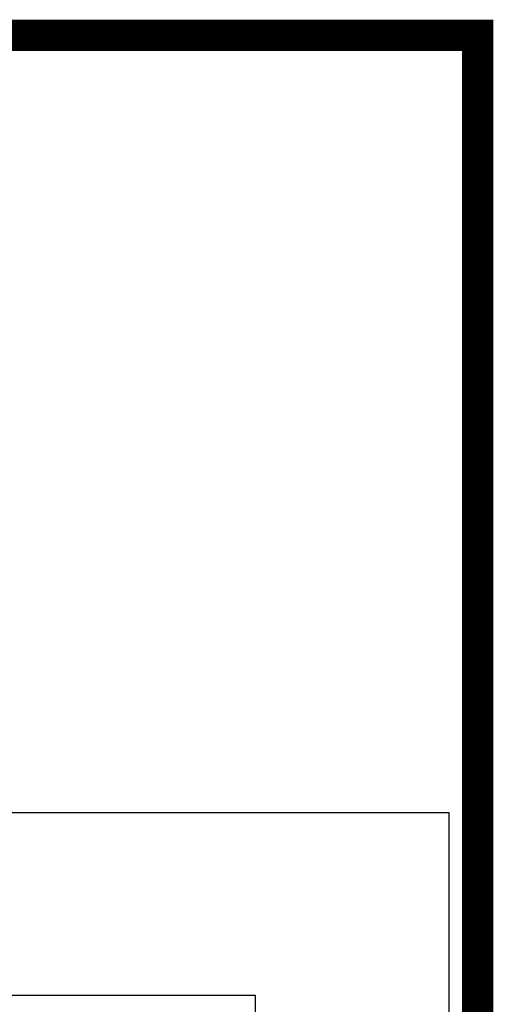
# Model space of a CAD drawing. Header units: millimetres. Extents: x 78245 to 370331, y -43659 to 214111.
# Tile 22 of 64: x 128121 to 128879, y 71285 to 72860. Entities that reach past the tile are written whole.
import ezdxf
from ezdxf.lldxf.tags import DXFTag

# ---------------------------------------------------------------- set-up
doc = ezdxf.new("R2010")
doc.units = ezdxf.units.MM
doc.header["$LTSCALE"] = 100
doc.layers.add('T--WL9052--_Riolering', color=200, linetype='VUIL_WATER_AFVOER')
doc.styles.get("Standard").update_dxf_attribs({"font": 'arial.ttf'})
tags = doc.linetypes.add('VUIL_WATER_AFVOER', pattern='A,12.7,-5.08,["VWA",Standard,S=2.54,R=0,X=-2.54,Y=-1.27],-7.62', length=25.4).pattern_tags.tags
tags[6] = DXFTag(74, 10)

# ---------------------------------------------------------------- blocks, each defined once
blk = doc.blocks.new('Putdeksel rioolput overstort')
at = {"layer": 'T--WL9052--_Riolering'}
blk.add_lwpolyline([(0, 1500), (1500, 1500), (1500, 0), (0, 0)], close=True, dxfattribs=at)
at = {"layer": 'T--WL9052--_Riolering', "color": 25, "true_color": 0x9d622b}
blk.add_lwpolyline([(310, 1207.6), (1190, 1207.6), (1190, 627.6), (310, 627.6)], close=True, dxfattribs=at)

msp = doc.modelspace()

# ---------------------------------------------------------------- linework, layer by layer
at = {"layer": 'T--WL9052--_Riolering', "color": 35, "linetype": 'Continuous', "true_color": 0x9c6b30, "const_width": 50}
msp.add_lwpolyline([(125853.845, 72835.239), (128853.845, 72835.239), (128853.845, 66835.239), (125853.845, 66835.239)], close=True, dxfattribs=at)

# ---------------------------------------------------------------- block references
at = {"layer": 'T--WL9052--_Riolering'}
msp.add_blockref('Putdeksel rioolput overstort', (127307.697, 70092.188), dxfattribs=at)

doc.saveas('drawing.dxf')
